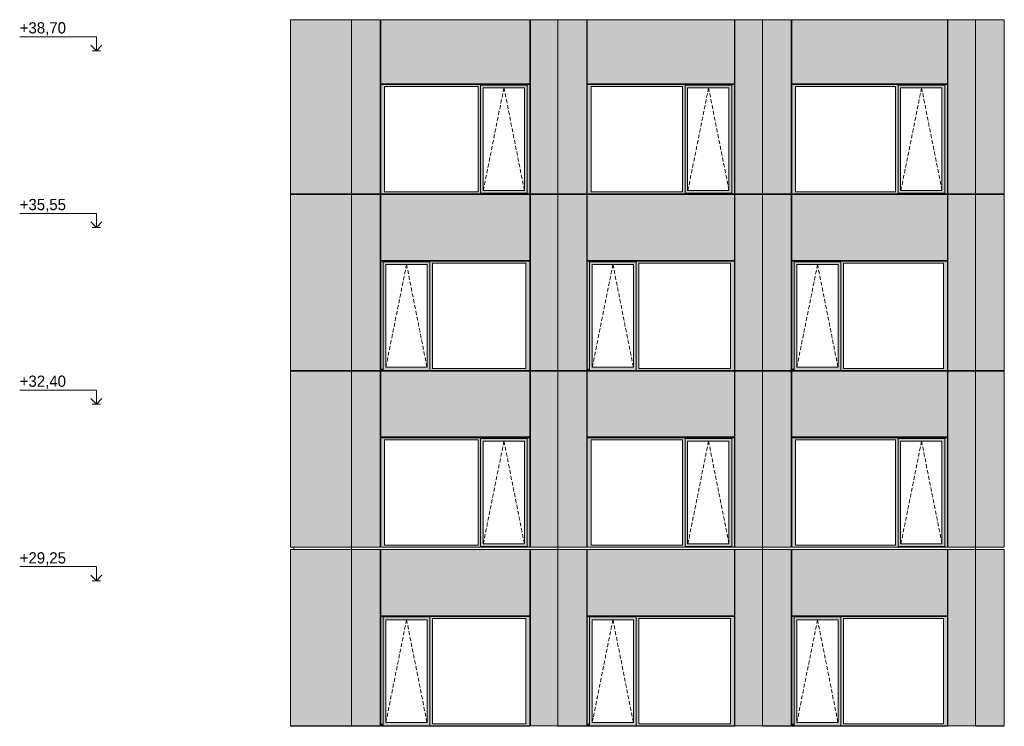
# Model space of a CAD drawing. Header units: millimetres. Extents: x 374857 to 755273, y -2664 to 302042.
# Tile 6 of 48: x 375661 to 393226, y 26653 to 39253. Entities that reach past the tile are written whole.
import ezdxf

# ---------------------------------------------------------------- set-up
doc = ezdxf.new("R2010")
doc.units = ezdxf.units.MM
doc.header["$MEASUREMENT"] = 0
doc.linetypes.add('OO_EOIAAY', pattern=[105.833361, 70.555568, -35.277793])
for name, color, linetype, lineweight in [('0_Ном._пера__1', 7, 'Continuous', 0), ('0_Ном._пера__120', 7, 'Continuous', 0), ('_0 фасадные панели-1_Ном._пера__1', 7, 'Continuous', 0), ('АР-Стены_внешние_.АР_Ном._пера__1', 7, 'Continuous', 0)]:
    doc.layers.add(name, color=color, linetype=linetype, lineweight=lineweight)
doc.layers.add('АР-Стены_внешние_.АР_Ном._пера__214', color=7, linetype='Continuous', lineweight=0, true_color=0xe2eaf1)
doc.styles.add('РЎР“Р•РќР•Р\xa0РР\xa0_РЎРўРР›Р¬_3', font='GOTHIC.TTF')

# ---------------------------------------------------------------- blocks, each defined once
blk = doc.blocks.new('Линейный Размер_1_2', base_point=(377029, 7200))
at = {"layer": '0_Ном._пера__120', "color": 7, "linetype": 'Continuous', "lineweight": 0}
for p, q in [((377029, 38950), (375661, 38950)), ((377029, 38700), (377029, 38950)), ((377029, 38700), (376929, 38800)), ((377029, 38700), (376954, 38700)), ((377129, 38800), (377029, 38700)), ((377029, 38700), (377104, 38700)), ((377029, 35800), (375661, 35800)), ((377029, 35550), (377029, 35800)), ((377029, 35550), (376929, 35650)), ((377029, 35550), (376954, 35550)), ((377129, 35650), (377029, 35550)), ((377029, 35550), (377104, 35550)), ((377029, 32650), (375661, 32650)), ((377029, 32400), (376929, 32500)), ((377029, 32400), (377029, 32650)), ((377129, 32500), (377029, 32400)), ((377029, 32400), (376954, 32400)), ((377029, 32400), (377104, 32400)), ((377029, 29500), (375661, 29500)), ((377029, 29250), (376929, 29350)), ((377029, 29250), (377029, 29500)), ((377129, 29350), (377029, 29250)), ((377029, 29250), (376954, 29250)), ((377029, 29250), (377104, 29250))]:
    blk.add_line(p, q, dxfattribs=at)
at = {"layer": '0_Ном._пера__120', "color": 7, "lineweight": 0, "char_height": 200, "attachment_point": 7, "style": 'РЎР“Р•РќР•Р\xa0РР\xa0_РЎРўРР›Р¬_3'}
for s, insert in [('\\A1;{\\pql;\\fCentury Gothic|b0|i0|c204|p0;\\W1.000000;+38,70}', (375661, 38971)), ('\\A1;{\\pql;\\fCentury Gothic|b0|i0|c204|p0;\\W1.000000;+35,55}', (375661, 35820)), ('\\A1;{\\pql;\\fCentury Gothic|b0|i0|c204|p0;\\W1.000000;+32,40}', (375661, 32670)), ('\\A1;{\\pql;\\fCentury Gothic|b0|i0|c204|p0;\\W1.000000;+29,25}', (375661, 29520))]:
    blk.add_mtext(s, dxfattribs=dict(at, insert=insert))

msp = doc.modelspace()

# ---------------------------------------------------------------- hatches: boundary and pattern name
at = {"layer": '0_Ном._пера__1', "linetype": 'Continuous', "lineweight": 0, "true_color": 0x000000}
for points in [[(382104.268, 38063.439), (382171.742, 38063.439), (383837.195, 38063.439), (383881.687, 38063.439), (383881.687, 38088.439), (384713.419, 38088.439), (384713.419, 38063.439), (384761.655, 38063.439), (384761.655, 38098.439), (382104.268, 38098.439)], [(382171.743, 36183.439), (382171.743, 38063.439), (382104.268, 38063.439), (382104.268, 36183.439)], [(383881.687, 38063.439), (383837.195, 38063.439), (383837.195, 36183.439), (383881.687, 36183.439)], [(383881.687, 38088.439), (383881.687, 38038.439), (383927.381, 38038.439), (384663.983, 38038.439), (384713.419, 38038.439), (384713.419, 38088.439)], [(383881.687, 38038.439), (383881.687, 36208.439), (383927.381, 36208.439), (383927.381, 38038.439)], [(384713.419, 38038.439), (384664.731, 38038.439), (384664.731, 36208.439), (384713.419, 36208.439)], [(384713.419, 36183.439), (384761.655, 36183.439), (384761.655, 38063.439), (384713.419, 38063.439)], [(385786.321, 38063.439), (385853.795, 38063.439), (387487.193, 38063.439), (387531.686, 38063.439), (387531.686, 38088.439), (388363.418, 38088.439), (388363.418, 38063.439), (388411.654, 38063.439), (388411.654, 38098.439), (385786.321, 38098.439)], [(385853.795, 36183.439), (385853.795, 38063.439), (385786.321, 38063.439), (385786.321, 36183.439)], [(387531.686, 38063.439), (387487.193, 38063.439), (387487.193, 36183.439), (387531.686, 36183.439)], [(387531.686, 38088.439), (387531.686, 38038.439), (387577.379, 38038.439), (388313.981, 38038.439), (388363.418, 38038.439), (388363.418, 38088.439)], [(387531.686, 38038.439), (387531.686, 36208.439), (387577.379, 36208.439), (387577.379, 38038.439)], [(388363.418, 38038.439), (388314.73, 38038.439), (388314.73, 36208.439), (388363.418, 36208.439)], [(388363.418, 36183.439), (388411.654, 36183.439), (388411.654, 38063.439), (388363.418, 38063.439)], [(389436.319, 38063.439), (389503.793, 38063.439), (391287.147, 38063.439), (391331.64, 38063.439), (391331.64, 38088.439), (392163.371, 38088.439), (392163.371, 38063.439), (392211.607, 38063.439), (392211.607, 38098.439), (389436.319, 38098.439)], [(389503.793, 36183.439), (389503.793, 38063.439), (389436.319, 38063.439), (389436.319, 36183.439)], [(391331.64, 38063.439), (391287.147, 38063.439), (391287.147, 36183.439), (391331.64, 36183.439)], [(391331.64, 38088.439), (391331.64, 38038.439), (391377.333, 38038.439), (392113.935, 38038.439), (392163.371, 38038.439), (392163.371, 38088.439)], [(391331.64, 38038.439), (391331.64, 36208.439), (391377.333, 36208.439), (391377.333, 38038.439)], [(392163.371, 38038.439), (392114.684, 38038.439), (392114.684, 36208.439), (392163.371, 36208.439)], [(392163.371, 36183.439), (392211.607, 36183.439), (392211.607, 38063.439), (392163.371, 38063.439)], [(383881.687, 36208.439), (383881.687, 36158.439), (384713.419, 36158.439), (384713.419, 36208.439), (384663.983, 36208.439), (383927.381, 36208.439)], [(387531.686, 36208.439), (387531.686, 36158.439), (388363.418, 36158.439), (388363.418, 36208.439), (388313.981, 36208.439), (387577.379, 36208.439)], [(391331.64, 36208.439), (391331.64, 36158.439), (392163.371, 36158.439), (392163.371, 36208.439), (392113.935, 36208.439), (391377.333, 36208.439)], [(382171.742, 36183.439), (382104.268, 36183.439), (382104.268, 36148.439), (384761.655, 36148.439), (384761.655, 36183.439), (384713.419, 36183.439), (384713.419, 36158.439), (383881.687, 36158.439), (383881.687, 36183.439), (383837.195, 36183.439)], [(385853.795, 36183.439), (385786.321, 36183.439), (385786.321, 36148.439), (388411.654, 36148.439), (388411.654, 36183.439), (388363.418, 36183.439), (388363.418, 36158.439), (387531.686, 36158.439), (387531.686, 36183.439), (387487.193, 36183.439)], [(389503.793, 36183.439), (389436.319, 36183.439), (389436.319, 36148.439), (392211.607, 36148.439), (392211.607, 36183.439), (392163.371, 36183.439), (392163.371, 36158.439), (391331.64, 36158.439), (391331.64, 36183.439), (391287.147, 36183.439)], [(384761.655, 34948.362), (382104.268, 34948.362), (382104.268, 34913.362), (382147.024, 34913.362), (382147.024, 34938.362), (382978.756, 34938.362), (382978.756, 34913.362), (383026.992, 34913.362), (384692.444, 34913.362), (384761.655, 34913.362)], [(382147.024, 33033.362), (382147.024, 34913.362), (382104.268, 34913.362), (382104.268, 33033.362)], [(382147.024, 34938.362), (382147.024, 34888.362), (382192.718, 34888.362), (382929.319, 34888.362), (382978.756, 34888.362), (382978.756, 34938.362)], [(382147.024, 34888.362), (382147.024, 33058.362), (382192.718, 33058.362), (382192.718, 34888.362)], [(382978.756, 34888.362), (382930.068, 34888.362), (382930.068, 33058.362), (382978.756, 33058.362)], [(382978.756, 34913.362), (382978.756, 33033.362), (383026.992, 33033.362), (383026.992, 34913.362)], [(384692.444, 33033.362), (384761.655, 33033.362), (384761.655, 34913.362), (384692.444, 34913.362)], [(388411.654, 34948.362), (385786.321, 34948.362), (385786.321, 34913.362), (385829.077, 34913.362), (385829.077, 34938.362), (386660.808, 34938.362), (386660.808, 34913.362), (386709.044, 34913.362), (388342.443, 34913.362), (388411.654, 34913.362)], [(385829.077, 33033.362), (385829.077, 34913.362), (385786.321, 34913.362), (385786.321, 33033.362)], [(385829.077, 34938.362), (385829.077, 34888.362), (385874.77, 34888.362), (386611.372, 34888.362), (386660.808, 34888.362), (386660.808, 34938.362)], [(385829.077, 34888.362), (385829.077, 33058.362), (385874.77, 33058.362), (385874.77, 34888.362)], [(386660.808, 34888.362), (386612.12, 34888.362), (386612.12, 33058.362), (386660.808, 33058.362)], [(386660.808, 34913.362), (386660.808, 33033.362), (386709.044, 33033.362), (386709.044, 34913.362)], [(388342.443, 33033.362), (388411.654, 33033.362), (388411.654, 34913.362), (388342.443, 34913.362)], [(392211.607, 34948.362), (389436.319, 34948.362), (389436.319, 34913.362), (389479.075, 34913.362), (389479.075, 34938.362), (390310.806, 34938.362), (390310.806, 34913.362), (390359.042, 34913.362), (392142.396, 34913.362), (392211.607, 34913.362)], [(389479.075, 33033.362), (389479.075, 34913.362), (389436.319, 34913.362), (389436.319, 33033.362)], [(389479.075, 34938.362), (389479.075, 34888.362), (389524.768, 34888.362), (390261.37, 34888.362), (390310.806, 34888.362), (390310.806, 34938.362)], [(389479.075, 34888.362), (389479.075, 33058.362), (389524.768, 33058.362), (389524.768, 34888.362)], [(390310.806, 34888.362), (390262.119, 34888.362), (390262.119, 33058.362), (390310.806, 33058.362)], [(390310.806, 34913.362), (390310.806, 33033.362), (390359.042, 33033.362), (390359.042, 34913.362)], [(392142.396, 33033.362), (392211.607, 33033.362), (392211.607, 34913.362), (392142.396, 34913.362)], [(382104.268, 33033.362), (382104.268, 32998.362), (382112.719, 32998.362), (382147.024, 32998.362), (382147.024, 33033.362)], [(382147.024, 33058.362), (382147.024, 32998.362), (382978.756, 32998.362), (382978.756, 33058.362), (382929.319, 33058.362), (382192.718, 33058.362)], [(382978.756, 33033.362), (382978.756, 32998.362), (384751.78, 32998.362), (384761.655, 32998.362), (384761.655, 33033.362), (384692.444, 33033.362), (383026.992, 33033.362)], [(385786.321, 33033.362), (385786.321, 32998.362), (385794.772, 32998.362), (385829.077, 32998.362), (385829.077, 33033.362)], [(385829.077, 33058.362), (385829.077, 32998.362), (386660.808, 32998.362), (386660.808, 33058.362), (386611.372, 33058.362), (385874.77, 33058.362)], [(386660.808, 33033.362), (386660.808, 32998.362), (388401.778, 32998.362), (388411.654, 32998.362), (388411.654, 33033.362), (388342.443, 33033.362), (386709.044, 33033.362)], [(389436.319, 33033.362), (389436.319, 32998.362), (389444.77, 32998.362), (389479.075, 32998.362), (389479.075, 33033.362)], [(389479.075, 33058.362), (389479.075, 32998.362), (390310.806, 32998.362), (390310.806, 33058.362), (390261.37, 33058.362), (389524.768, 33058.362)], [(390310.806, 33033.362), (390310.806, 32998.362), (392201.732, 32998.362), (392211.607, 32998.362), (392211.607, 33033.362), (392142.396, 33033.362), (390359.042, 33033.362)], [(384761.655, 31798.362), (382104.268, 31798.362), (382104.268, 31763.362), (382171.742, 31763.362), (383837.195, 31763.362), (383881.687, 31763.362), (383881.687, 31788.362), (384713.419, 31788.362), (384713.419, 31763.362), (384761.655, 31763.362)], [(388411.654, 31798.362), (385786.321, 31798.362), (385786.321, 31763.362), (385853.795, 31763.362), (387487.193, 31763.362), (387531.686, 31763.362), (387531.686, 31788.362), (388363.418, 31788.362), (388363.418, 31763.362), (388411.654, 31763.362)], [(392211.607, 31798.362), (389436.319, 31798.362), (389436.319, 31763.362), (389503.793, 31763.362), (391287.147, 31763.362), (391331.64, 31763.362), (391331.64, 31788.362), (392163.371, 31788.362), (392163.371, 31763.362), (392211.607, 31763.362)], [(382171.742, 31763.362), (382104.268, 31763.362), (382104.268, 29883.362), (382171.742, 29883.362)], [(383881.687, 31763.362), (383837.195, 31763.362), (383837.195, 29883.362), (383881.687, 29883.362)], [(383881.687, 31788.362), (383881.687, 31738.362), (383927.381, 31738.362), (384663.983, 31738.362), (384713.419, 31738.362), (384713.419, 31788.362)], [(383881.687, 31738.362), (383881.687, 29908.362), (383927.381, 29908.362), (383927.381, 31738.362)], [(384713.419, 31738.362), (384664.731, 31738.362), (384664.731, 29908.362), (384713.419, 29908.362)], [(384713.419, 29883.362), (384761.655, 29883.362), (384761.655, 31763.362), (384713.419, 31763.362)], [(385853.795, 31763.362), (385786.321, 31763.362), (385786.321, 29883.362), (385853.795, 29883.362)], [(387531.686, 31763.362), (387487.193, 31763.362), (387487.193, 29883.362), (387531.686, 29883.362)], [(387531.686, 31788.362), (387531.686, 31738.362), (387577.379, 31738.362), (388313.981, 31738.362), (388363.418, 31738.362), (388363.418, 31788.362)], [(387531.686, 31738.362), (387531.686, 29908.362), (387577.379, 29908.362), (387577.379, 31738.362)], [(388363.418, 31738.362), (388314.73, 31738.362), (388314.73, 29908.362), (388363.418, 29908.362)], [(388363.418, 29883.362), (388411.654, 29883.362), (388411.654, 31763.362), (388363.418, 31763.362)], [(389503.793, 31763.362), (389436.319, 31763.362), (389436.319, 29883.362), (389503.793, 29883.362)], [(391331.64, 31763.362), (391287.147, 31763.362), (391287.147, 29883.362), (391331.64, 29883.362)], [(391331.64, 31788.362), (391331.64, 31738.362), (391377.333, 31738.362), (392113.935, 31738.362), (392163.371, 31738.362), (392163.371, 31788.362)], [(391331.64, 31738.362), (391331.64, 29908.362), (391377.333, 29908.362), (391377.333, 31738.362)], [(392163.371, 31738.362), (392114.684, 31738.362), (392114.684, 29908.362), (392163.371, 29908.362)], [(392163.371, 29883.362), (392211.607, 29883.362), (392211.607, 31763.362), (392163.371, 31763.362)], [(382104.268, 29883.362), (382104.268, 29848.362), (384761.655, 29848.362), (384761.655, 29883.362), (384713.419, 29883.362), (384713.419, 29858.362), (383881.687, 29858.362), (383881.687, 29883.362), (383837.195, 29883.362), (382171.742, 29883.362)], [(383927.381, 29908.362), (383881.687, 29908.362), (383881.687, 29858.362), (384713.419, 29858.362), (384713.419, 29908.362), (384663.983, 29908.362)], [(385786.321, 29883.362), (385786.321, 29848.362), (388411.654, 29848.362), (388411.654, 29883.362), (388363.418, 29883.362), (388363.418, 29858.362), (387531.686, 29858.362), (387531.686, 29883.362), (387487.193, 29883.362), (385853.795, 29883.362)], [(387577.379, 29908.362), (387531.686, 29908.362), (387531.686, 29858.362), (388363.418, 29858.362), (388363.418, 29908.362), (388313.981, 29908.362)], [(389436.319, 29883.362), (389436.319, 29848.362), (392211.607, 29848.362), (392211.607, 29883.362), (392163.371, 29883.362), (392163.371, 29858.362), (391331.64, 29858.362), (391331.64, 29883.362), (391287.147, 29883.362), (389503.793, 29883.362)], [(391377.333, 29908.362), (391331.64, 29908.362), (391331.64, 29858.362), (392163.371, 29858.362), (392163.371, 29908.362), (392113.935, 29908.362)], [(384761.655, 28613.439), (382104.268, 28613.439), (382104.268, 28578.439), (382147.024, 28578.439), (382147.024, 28603.439), (382978.756, 28603.439), (382978.756, 28578.439), (383026.992, 28578.439), (384692.444, 28578.439), (384761.655, 28578.439)], [(382147.024, 26698.439), (382147.024, 28578.439), (382104.268, 28578.439), (382104.268, 26698.439)], [(382147.024, 28603.439), (382147.024, 28553.439), (382192.718, 28553.439), (382929.319, 28553.439), (382978.756, 28553.439), (382978.756, 28603.439)], [(382147.024, 28553.439), (382147.024, 26723.439), (382192.718, 26723.439), (382192.718, 28553.439)], [(382978.756, 28553.439), (382930.068, 28553.439), (382930.068, 26723.439), (382978.756, 26723.439)], [(382978.756, 28578.439), (382978.756, 26698.439), (383026.992, 26698.439), (383026.992, 28578.439)], [(384692.444, 26698.439), (384761.655, 26698.439), (384761.655, 28578.439), (384692.444, 28578.439)], [(388411.654, 28613.439), (385786.321, 28613.439), (385786.321, 28578.439), (385829.077, 28578.439), (385829.077, 28603.439), (386660.808, 28603.439), (386660.808, 28578.439), (386709.044, 28578.439), (388342.443, 28578.439), (388411.654, 28578.439)], [(385829.077, 26698.439), (385829.077, 28578.439), (385786.321, 28578.439), (385786.321, 26698.439)], [(385829.077, 28603.439), (385829.077, 28553.439), (385874.77, 28553.439), (386611.372, 28553.439), (386660.808, 28553.439), (386660.808, 28603.439)], [(385829.077, 28553.439), (385829.077, 26723.439), (385874.77, 26723.439), (385874.77, 28553.439)], [(386660.808, 28553.439), (386612.12, 28553.439), (386612.12, 26723.439), (386660.808, 26723.439)], [(386660.808, 28578.439), (386660.808, 26698.439), (386709.044, 26698.439), (386709.044, 28578.439)], [(388342.443, 26698.439), (388411.654, 26698.439), (388411.654, 28578.439), (388342.443, 28578.439)], [(392211.607, 28613.439), (389436.319, 28613.439), (389436.319, 28578.439), (389479.075, 28578.439), (389479.075, 28603.439), (390310.806, 28603.439), (390310.806, 28578.439), (390359.042, 28578.439), (392142.396, 28578.439), (392211.607, 28578.439)], [(389479.075, 26698.439), (389479.075, 28578.439), (389436.319, 28578.439), (389436.319, 26698.439)], [(389479.075, 28603.439), (389479.075, 28553.439), (389524.768, 28553.439), (390261.37, 28553.439), (390310.806, 28553.439), (390310.806, 28603.439)], [(389479.075, 28553.439), (389479.075, 26723.439), (389524.768, 26723.439), (389524.768, 28553.439)], [(390310.806, 28553.439), (390262.119, 28553.439), (390262.119, 26723.439), (390310.806, 26723.439)], [(390310.806, 28578.439), (390310.806, 26698.439), (390359.042, 26698.439), (390359.042, 28578.439)], [(392142.396, 26698.439), (392211.607, 26698.439), (392211.607, 28578.439), (392142.396, 28578.439)], [(382147.024, 26723.439), (382147.024, 26663.439), (382978.756, 26663.439), (382978.756, 26723.439), (382929.319, 26723.439), (382192.718, 26723.439)], [(385829.077, 26723.439), (385829.077, 26663.439), (386660.808, 26663.439), (386660.808, 26723.439), (386611.372, 26723.439), (385874.77, 26723.439)], [(389479.075, 26723.439), (389479.075, 26663.439), (390310.806, 26663.439), (390310.806, 26723.439), (390261.37, 26723.439), (389524.768, 26723.439)], [(382104.268, 26698.439), (382104.268, 26663.439), (382112.719, 26663.439), (382147.024, 26663.439), (382147.024, 26698.439)], [(382978.756, 26698.439), (382978.756, 26663.439), (384751.78, 26663.439), (384761.655, 26663.439), (384761.655, 26698.439), (384692.444, 26698.439), (383026.992, 26698.439)], [(385786.321, 26698.439), (385786.321, 26663.439), (385794.772, 26663.439), (385829.077, 26663.439), (385829.077, 26698.439)], [(386660.808, 26698.439), (386660.808, 26663.439), (388401.778, 26663.439), (388411.654, 26663.439), (388411.654, 26698.439), (388342.443, 26698.439), (386709.044, 26698.439)], [(389436.319, 26698.439), (389436.319, 26663.439), (389444.77, 26663.439), (389479.075, 26663.439), (389479.075, 26698.439)], [(390310.806, 26698.439), (390310.806, 26663.439), (392201.732, 26663.439), (392211.607, 26663.439), (392211.607, 26698.439), (392142.396, 26698.439), (390359.042, 26698.439)]]:
    msp.add_hatch(color=18, dxfattribs=at).paths.add_polyline_path(points)
at = {"layer": 'АР-Стены_внешние_.АР_Ном._пера__214', "linetype": 'Continuous', "lineweight": 0, "true_color": 0xe5e8eb}
for points in [[(380491.11, 36148.439), (381581.352, 36148.439), (381581.352, 39253.446), (380491.11, 39253.446)], [(381581.353, 39253.446), (381581.353, 36148.439), (382094.272, 36148.439), (382094.272, 39253.446)], [(382104.268, 38108.439), (384761.654, 38108.439), (384761.654, 39253.446), (382104.268, 39253.446)], [(384771.655, 39253.446), (384771.655, 36148.439), (385263.405, 36148.439), (385263.405, 39253.446)], [(385263.406, 39253.446), (385263.406, 36148.439), (385776.325, 36148.439), (385776.325, 39253.446)], [(385786.321, 38108.439), (388411.653, 38108.439), (388411.653, 39253.446), (385786.321, 39253.446)], [(388421.654, 39253.446), (388421.654, 36148.439), (388913.404, 36148.439), (388913.404, 39253.446)], [(388913.404, 39253.446), (388913.404, 36148.439), (389426.323, 36148.439), (389426.323, 39253.446)], [(389436.319, 38108.439), (392211.606, 38108.439), (392211.606, 39253.446), (389436.319, 39253.446)], [(392221.607, 39253.446), (392221.607, 36148.439), (392713.357, 36148.439), (392713.357, 39253.446)], [(392713.358, 39253.446), (392713.358, 36148.439), (393226.277, 36148.439), (393226.277, 39253.446)], [(380491.11, 32998.362), (381581.352, 32998.362), (381581.352, 36138.286), (380491.11, 36138.286)], [(381581.353, 36138.362), (381581.353, 32998.362), (382094.268, 32998.362), (382094.268, 36138.362)], [(384761.654, 36138.362), (382104.268, 36138.362), (382104.268, 34958.362), (384761.654, 34958.362)], [(384771.655, 36138.286), (384771.655, 32998.362), (385263.405, 32998.362), (385263.405, 36138.286)], [(385263.406, 36138.286), (385263.406, 32998.362), (385776.321, 32998.362), (385776.321, 36138.286)], [(388411.653, 36138.362), (385786.321, 36138.362), (385786.321, 34958.362), (388411.653, 34958.362)], [(388421.654, 36138.286), (388421.654, 32998.362), (388913.404, 32998.362), (388913.404, 36138.286)], [(388913.404, 36138.286), (388913.404, 32998.362), (389426.319, 32998.362), (389426.319, 36138.286)], [(392211.606, 36138.362), (389436.319, 36138.362), (389436.319, 34958.362), (392211.606, 34958.362)], [(392221.607, 36138.286), (392221.607, 32998.362), (392713.357, 32998.362), (392713.357, 36138.286)], [(392713.358, 36138.286), (392713.358, 32998.362), (393226.273, 32998.362), (393226.273, 36138.286)], [(380491.11, 29848.362), (382094.268, 29848.362), (382094.268, 32988.363), (380491.11, 32988.363)], [(381581.353, 29848.362), (382094.268, 29848.362), (382094.268, 32988.363), (381581.353, 32988.363)], [(382104.268, 32988.363), (382104.268, 31812.938), (384761.655, 31812.938), (384761.655, 32988.363)], [(384771.655, 32988.362), (384771.655, 29848.362), (385263.405, 29848.362), (385263.405, 32988.362)], [(385263.406, 29848.362), (385776.321, 29848.362), (385776.321, 32988.363), (385263.406, 32988.363)], [(385786.321, 32988.363), (385786.321, 31812.938), (388411.654, 31812.938), (388411.654, 32988.363)], [(388421.654, 32988.362), (388421.654, 29848.362), (388913.404, 29848.362), (388913.404, 32988.362)], [(388913.404, 29848.362), (389426.319, 29848.362), (389426.319, 32988.363), (388913.404, 32988.363)], [(389436.319, 32988.363), (389436.319, 31812.938), (392211.607, 31812.938), (392211.607, 32988.363)], [(392221.607, 32988.362), (392221.607, 29848.362), (392713.357, 29848.362), (392713.357, 32988.362)], [(392713.358, 29848.362), (393226.273, 29848.362), (393226.273, 32988.363), (392713.358, 32988.363)], [(380491.11, 26663.439), (381581.352, 26663.439), (381581.352, 29803.362), (380491.11, 29803.362)], [(381581.353, 29803.439), (381581.353, 26663.439), (382094.268, 26663.439), (382094.268, 29803.439)], [(384761.654, 29803.439), (382104.268, 29803.439), (382104.268, 28623.439), (384761.654, 28623.439)], [(384771.655, 29803.362), (384771.655, 26663.439), (385263.405, 26663.439), (385263.405, 29803.362)], [(385263.406, 29803.362), (385263.406, 26663.439), (385776.321, 26663.439), (385776.321, 29803.362)], [(388411.653, 29803.439), (385786.321, 29803.439), (385786.321, 28623.439), (388411.653, 28623.439)], [(388421.654, 29803.362), (388421.654, 26663.439), (388913.404, 26663.439), (388913.404, 29803.362)], [(388913.404, 29803.362), (388913.404, 26663.439), (389426.319, 26663.439), (389426.319, 29803.362)], [(392211.606, 29803.439), (389436.319, 29803.439), (389436.319, 28623.439), (392211.606, 28623.439)], [(392221.607, 29803.362), (392221.607, 26663.439), (392713.357, 26663.439), (392713.357, 29803.362)], [(392713.358, 29803.362), (392713.358, 26663.439), (393226.273, 26663.439), (393226.273, 29803.362)]]:
    msp.add_hatch(color=254, dxfattribs=at).paths.add_polyline_path(points)

# ---------------------------------------------------------------- linework, layer by layer
at = {"layer": '0_Ном._пера__120', "color": 7, "linetype": 'OO_EOIAAY', "lineweight": 0}
for p, q in [((384300.507, 38038.439), (383931.486, 36208.439)), ((384664.731, 36208.439), (384300.507, 38038.439)), ((387950.506, 38038.439), (387581.485, 36208.439)), ((388314.73, 36208.439), (387950.506, 38038.439)), ((391750.46, 38038.439), (391381.439, 36208.439)), ((392114.684, 36208.439), (391750.46, 38038.439)), ((382562.487, 34888.362), (382193.466, 33058.362)), ((382926.711, 33058.362), (382562.487, 34888.362)), ((386244.539, 34888.362), (385875.519, 33058.362)), ((386608.763, 33058.362), (386244.539, 34888.362)), ((389894.537, 34888.362), (389525.517, 33058.362)), ((390258.761, 33058.362), (389894.537, 34888.362)), ((384300.507, 31738.362), (383931.486, 29908.362)), ((384664.731, 29908.362), (384300.507, 31738.362)), ((387950.506, 31738.362), (387581.485, 29908.362)), ((388314.73, 29908.362), (387950.506, 31738.362)), ((391750.46, 31738.362), (391381.439, 29908.362)), ((392114.684, 29908.362), (391750.46, 31738.362)), ((382562.487, 28553.439), (382193.466, 26723.439)), ((382926.711, 26723.439), (382562.487, 28553.439)), ((386244.539, 28553.439), (385875.519, 26723.439)), ((386608.763, 26723.439), (386244.539, 28553.439)), ((389894.537, 28553.439), (389525.517, 26723.439)), ((390258.761, 26723.439), (389894.537, 28553.439))]:
    msp.add_line(p, q, dxfattribs=at)
at = {"layer": '_0 фасадные панели-1_Ном._пера__1', "color": 7, "linetype": 'Continuous', "lineweight": 0}
for p, q in [((382094.272, 39253.446), (380491.11, 39253.446)), ((380491.11, 39253.446), (380491.11, 36148.439)), ((381581.352, 36148.439), (381581.352, 39253.446)), ((382104.268, 38108.439), (382104.268, 39253.446)), ((384761.654, 39253.446), (382104.268, 39253.446)), ((384761.654, 38108.439), (384761.654, 39253.446)), ((384771.658, 36148.439), (384771.658, 39253.446)), ((385263.405, 39253.446), (384771.659, 39253.446)), ((385263.405, 36148.439), (385263.405, 39253.446)), ((385263.405, 39253.446), (385263.405, 36148.439)), ((385776.325, 39253.446), (385263.406, 39253.446)), ((385786.321, 38108.439), (385786.321, 39253.446)), ((388411.653, 39253.446), (385786.321, 39253.446)), ((388411.653, 38108.439), (388411.653, 39253.446)), ((388421.656, 36148.439), (388421.656, 39253.446)), ((388913.404, 39253.446), (388421.658, 39253.446)), ((388913.403, 36148.439), (388913.403, 39253.446)), ((389426.323, 39253.446), (388913.404, 39253.446)), ((388913.404, 39253.446), (388913.404, 36148.439)), ((389436.319, 38108.439), (389436.319, 39253.446)), ((392211.606, 39253.446), (389436.319, 39253.446)), ((392211.606, 38108.439), (392211.606, 39253.446)), ((392221.61, 36148.439), (392221.61, 39253.446)), ((392713.357, 39253.446), (392221.612, 39253.446)), ((392713.357, 36148.439), (392713.357, 39253.446)), ((392713.357, 39253.446), (392713.357, 36148.439)), ((393226.277, 39253.446), (392713.358, 39253.446)), ((382094.272, 36148.439), (380491.11, 36148.439)), ((382094.268, 36138.362), (380491.11, 36138.362)), ((380491.11, 36138.286), (380491.11, 32998.362)), ((381581.352, 32998.362), (381581.352, 36138.286)), ((382094.268, 36138.362), (381581.353, 36138.362)), ((384761.655, 36138.362), (382104.268, 36138.362)), ((382104.268, 34958.362), (382104.268, 36138.362)), ((384754.168, 36148.439), (384761.654, 36148.439)), ((384761.654, 34958.362), (384761.654, 36138.362)), ((385263.405, 36148.439), (384771.655, 36148.439)), ((385261.668, 36138.362), (384771.655, 36138.362)), ((385776.325, 36148.439), (385263.405, 36148.439)), ((385263.405, 32998.362), (385263.405, 36138.286)), ((385263.405, 36138.286), (385263.405, 32998.362)), ((385776.321, 36138.362), (385263.406, 36138.362)), ((388411.654, 36138.362), (385786.321, 36138.362)), ((385786.321, 34958.362), (385786.321, 36138.362)), ((388404.167, 36148.439), (388411.653, 36148.439)), ((388411.653, 34958.362), (388411.653, 36138.362)), ((388913.404, 36148.439), (388421.654, 36148.439)), ((388911.667, 36138.362), (388421.654, 36138.362)), ((389426.323, 36148.439), (388913.403, 36148.439)), ((388913.403, 32998.362), (388913.403, 36138.286)), ((389426.319, 36138.362), (388913.404, 36138.362)), ((388913.404, 36138.286), (388913.404, 32998.362)), ((392211.607, 36138.362), (389436.319, 36138.362)), ((389436.319, 34958.362), (389436.319, 36138.362)), ((392204.121, 36148.439), (392211.606, 36148.439)), ((392211.606, 34958.362), (392211.606, 36138.362)), ((392713.357, 36148.439), (392221.607, 36148.439)), ((392711.621, 36138.362), (392221.607, 36138.362)), ((393226.277, 36148.439), (392713.357, 36148.439)), ((392713.357, 32998.362), (392713.357, 36138.286)), ((392713.357, 36138.286), (392713.357, 32998.362)), ((393226.273, 36138.362), (392713.358, 36138.362)), ((382094.268, 32998.362), (380491.11, 32998.362)), ((380491.11, 32988.363), (380491.11, 29848.362)), ((382094.268, 32988.363), (380491.11, 32988.363)), ((381581.353, 29803.362), (381581.353, 32998.362)), ((382094.268, 29848.362), (382094.268, 32988.363)), ((384751.78, 32998.362), (382104.268, 32998.362)), ((382104.268, 31812.938), (382104.268, 32988.363)), ((384761.655, 32988.363), (382104.268, 32988.363)), ((384754.168, 32998.362), (384761.654, 32998.362)), ((384761.655, 31812.938), (384761.655, 32988.363)), ((385263.404, 32998.362), (384771.655, 32998.362)), ((385263.405, 32988.362), (384771.655, 32988.362)), ((384771.655, 29848.362), (384771.655, 32988.362)), ((385263.405, 32993.435), (385263.405, 29848.362)), ((385776.321, 32998.362), (385263.406, 32998.362)), ((385263.406, 29848.362), (385263.406, 32993.435)), ((385776.321, 32988.363), (385263.406, 32988.363)), ((385776.321, 29848.362), (385776.321, 32988.363)), ((388401.778, 32998.362), (385786.321, 32998.362)), ((385786.321, 31812.938), (385786.321, 32988.363)), ((388411.654, 32988.363), (385786.321, 32988.363)), ((388404.167, 32998.362), (388411.653, 32998.362)), ((388411.654, 31812.938), (388411.654, 32988.363)), ((388913.403, 32998.362), (388421.654, 32998.362)), ((388913.404, 32988.362), (388421.654, 32988.362)), ((388421.654, 29848.362), (388421.654, 32988.362)), ((389426.319, 32998.362), (388913.404, 32998.362)), ((388913.404, 29848.362), (388913.404, 32993.435)), ((388913.404, 32993.435), (388913.404, 29848.362)), ((389426.319, 32988.363), (388913.404, 32988.363)), ((389426.319, 29848.362), (389426.319, 32988.363)), ((392201.732, 32998.362), (389436.319, 32998.362)), ((389436.319, 31812.938), (389436.319, 32988.363)), ((392211.607, 32988.363), (389436.319, 32988.363)), ((392204.121, 32998.362), (392211.606, 32998.362)), ((392211.607, 31812.938), (392211.607, 32988.363)), ((392713.357, 32998.362), (392221.607, 32998.362)), ((392713.357, 32988.362), (392221.607, 32988.362)), ((392221.607, 29848.362), (392221.607, 32988.362)), ((392713.357, 32993.435), (392713.357, 29848.362)), ((393226.273, 32998.362), (392713.358, 32998.362)), ((392713.358, 29848.362), (392713.358, 32993.435)), ((393226.273, 32988.363), (392713.358, 32988.363)), ((393226.273, 29848.362), (393226.273, 32988.363)), ((384761.655, 31812.938), (382104.268, 31812.938)), ((388411.654, 31812.938), (385786.321, 31812.938)), ((392211.607, 31812.938), (389436.319, 31812.938)), ((382094.268, 29848.362), (380491.11, 29848.362)), ((382094.268, 29803.439), (380491.11, 29803.439)), ((380491.11, 29803.362), (380491.11, 26663.439)), ((381581.352, 26663.439), (381581.352, 29803.362)), ((381748.31, 29848.362), (381581.353, 29848.362)), ((382094.268, 29803.439), (381581.353, 29803.439)), ((382094.268, 29848.362), (381748.31, 29848.362)), ((384761.655, 29803.439), (382104.268, 29803.439)), ((382104.268, 28623.439), (382104.268, 29803.439)), ((384761.654, 28623.439), (384761.654, 29803.439)), ((385263.405, 29848.362), (384771.655, 29848.362)), ((385261.668, 29803.439), (384771.655, 29803.439)), ((385263.405, 26663.439), (385263.405, 29803.362)), ((385263.405, 29803.362), (385263.405, 26663.439)), ((385430.362, 29848.362), (385263.406, 29848.362)), ((385776.321, 29803.439), (385263.406, 29803.439)), ((385776.321, 29848.362), (385430.362, 29848.362)), ((388411.654, 29803.439), (385786.321, 29803.439)), ((385786.321, 28623.439), (385786.321, 29803.439)), ((388411.653, 28623.439), (388411.653, 29803.439)), ((388913.404, 29848.362), (388421.654, 29848.362)), ((388911.667, 29803.439), (388421.654, 29803.439)), ((388913.403, 26663.439), (388913.403, 29803.362)), ((389080.36, 29848.362), (388913.404, 29848.362)), ((389426.319, 29803.439), (388913.404, 29803.439)), ((388913.404, 29803.362), (388913.404, 26663.439)), ((389426.319, 29848.362), (389080.36, 29848.362)), ((392211.607, 29803.439), (389436.319, 29803.439)), ((389436.319, 28623.439), (389436.319, 29803.439)), ((392211.606, 28623.439), (392211.606, 29803.439)), ((392713.357, 29848.362), (392221.607, 29848.362)), ((392711.621, 29803.439), (392221.607, 29803.439)), ((392713.357, 26663.439), (392713.357, 29803.362)), ((392713.357, 29803.362), (392713.357, 26663.439)), ((392880.315, 29848.362), (392713.358, 29848.362)), ((393226.273, 29803.439), (392713.358, 29803.439)), ((393226.273, 29848.362), (392880.315, 29848.362)), ((382094.268, 26663.439), (380491.11, 26663.439)), ((382094.268, 26653.439), (380491.11, 26653.439)), ((384751.78, 26663.439), (382104.268, 26663.439)), ((384761.655, 26653.439), (382104.268, 26653.439)), ((384754.168, 26663.439), (384761.654, 26663.439)), ((385263.404, 26663.439), (384771.655, 26663.439)), ((385776.321, 26663.439), (385263.406, 26663.439)), ((385776.321, 26653.439), (385263.406, 26653.439)), ((388401.778, 26663.439), (385786.321, 26663.439)), ((388411.654, 26653.439), (385786.321, 26653.439)), ((388404.167, 26663.439), (388411.653, 26663.439)), ((388913.403, 26663.439), (388421.654, 26663.439)), ((389426.319, 26663.439), (388913.404, 26663.439)), ((389426.319, 26653.439), (388913.404, 26653.439)), ((392201.732, 26663.439), (389436.319, 26663.439)), ((392211.607, 26653.439), (389436.319, 26653.439)), ((392204.121, 26663.439), (392211.606, 26663.439)), ((392713.357, 26663.439), (392221.607, 26663.439)), ((393226.273, 26663.439), (392713.358, 26663.439)), ((393226.273, 26653.439), (392713.358, 26653.439))]:
    msp.add_line(p, q, dxfattribs=at)
at = {"layer": 'АР-Стены_внешние_.АР_Ном._пера__1', "color": 7, "linetype": 'Continuous', "lineweight": 0}
for p, q in [((382094.272, 36148.439), (382094.272, 39253.446)), ((385776.325, 36148.439), (385776.325, 39253.446)), ((389426.323, 36148.439), (389426.323, 39253.446)), ((393226.277, 36148.439), (393226.277, 39253.446)), ((382104.268, 38108.439), (384761.654, 38108.439)), ((382104.268, 38063.439), (382104.268, 38098.439)), ((382104.268, 38098.439), (384761.655, 38098.439)), ((382104.268, 36183.439), (382104.268, 38063.439)), ((382171.743, 38063.439), (382171.743, 36183.439)), ((383837.195, 38063.439), (382171.743, 38063.439)), ((383837.195, 36183.439), (383837.195, 38063.439)), ((384713.419, 38088.439), (383881.687, 38088.439)), ((383881.687, 38088.439), (383881.687, 38063.439)), ((383881.687, 38063.439), (383881.687, 36183.439)), ((383927.381, 38038.439), (383927.381, 36208.439)), ((383928.129, 38038.439), (383927.381, 38038.439)), ((383928.129, 38038.439), (384664.731, 38038.439)), ((384664.731, 38038.439), (384664.731, 36208.439)), ((384713.419, 38088.439), (384713.419, 38038.439)), ((384713.419, 38038.439), (384713.419, 36208.439)), ((384761.655, 38098.439), (384761.655, 38063.439)), ((384761.655, 38063.439), (384761.655, 36183.439)), ((385786.321, 38108.439), (388411.653, 38108.439)), ((385786.321, 38063.439), (385786.321, 38098.439)), ((385786.321, 38098.439), (388411.654, 38098.439)), ((385786.321, 36183.439), (385786.321, 38063.439)), ((385853.795, 38063.439), (385853.795, 36183.439)), ((387487.193, 38063.439), (385853.795, 38063.439)), ((387487.193, 36183.439), (387487.193, 38063.439)), ((388363.418, 38088.439), (387531.686, 38088.439)), ((387531.686, 38088.439), (387531.686, 38063.439)), ((387531.686, 38063.439), (387531.686, 36183.439)), ((387577.379, 38038.439), (387577.379, 36208.439)), ((387578.128, 38038.439), (387577.379, 38038.439)), ((387578.128, 38038.439), (388314.73, 38038.439)), ((388314.73, 38038.439), (388314.73, 36208.439)), ((388363.418, 38088.439), (388363.418, 38038.439)), ((388363.418, 38038.439), (388363.418, 36208.439)), ((388411.654, 38098.439), (388411.654, 38063.439)), ((388411.654, 38063.439), (388411.654, 36183.439)), ((389436.319, 38108.439), (392211.606, 38108.439)), ((389436.319, 38063.439), (389436.319, 38098.439)), ((389436.319, 38098.439), (392211.607, 38098.439)), ((389436.319, 36183.439), (389436.319, 38063.439)), ((389503.793, 38063.439), (389503.793, 36183.439)), ((391287.147, 38063.439), (389503.793, 38063.439)), ((391287.147, 36183.439), (391287.147, 38063.439)), ((392163.371, 38088.439), (391331.64, 38088.439)), ((391331.64, 38088.439), (391331.64, 38063.439)), ((391331.64, 38063.439), (391331.64, 36183.439)), ((391377.333, 38038.439), (391377.333, 36208.439)), ((391378.082, 38038.439), (391377.333, 38038.439)), ((391378.082, 38038.439), (392114.684, 38038.439)), ((392114.684, 38038.439), (392114.684, 36208.439)), ((392163.371, 38088.439), (392163.371, 38038.439)), ((392163.371, 38038.439), (392163.371, 36208.439)), ((392211.607, 38098.439), (392211.607, 38063.439)), ((392211.607, 38063.439), (392211.607, 36183.439)), ((383927.381, 36208.439), (383928.129, 36208.439)), ((384664.731, 36208.439), (383928.129, 36208.439)), ((384713.419, 36208.439), (384713.419, 36158.439)), ((387577.379, 36208.439), (387578.128, 36208.439)), ((388314.73, 36208.439), (387578.128, 36208.439)), ((388363.418, 36208.439), (388363.418, 36158.439)), ((391377.333, 36208.439), (391378.082, 36208.439)), ((392114.684, 36208.439), (391378.082, 36208.439)), ((392163.371, 36208.439), (392163.371, 36158.439)), ((380552.921, 36148.439), (380552.921, 36138.362)), ((381581.352, 36148.439), (381581.352, 36138.362)), ((382094.268, 36138.362), (382094.268, 32998.362)), ((382104.268, 36148.439), (382104.268, 36183.439)), ((384761.655, 36148.439), (382104.268, 36148.439)), ((382171.743, 36183.439), (383837.195, 36183.439)), ((383881.687, 36183.439), (383881.687, 36158.439)), ((383881.687, 36158.439), (384713.419, 36158.439)), ((384761.655, 36183.439), (384761.655, 36148.439)), ((384771.655, 32998.362), (384771.655, 36138.286)), ((385263.405, 36148.439), (385263.405, 36138.362)), ((385263.405, 36138.362), (385263.405, 36148.439)), ((385776.321, 36138.286), (385776.321, 32998.362)), ((385786.321, 36148.439), (385786.321, 36183.439)), ((388411.654, 36148.439), (385786.321, 36148.439)), ((385853.795, 36183.439), (387487.193, 36183.439)), ((387531.686, 36183.439), (387531.686, 36158.439)), ((387531.686, 36158.439), (388363.418, 36158.439)), ((388411.654, 36183.439), (388411.654, 36148.439)), ((388421.654, 32998.362), (388421.654, 36138.286)), ((388913.403, 36148.439), (388913.403, 36138.362)), ((388913.404, 36138.362), (388913.404, 36148.439)), ((389426.319, 36138.286), (389426.319, 32998.362)), ((389436.319, 36148.439), (389436.319, 36183.439)), ((392211.607, 36148.439), (389436.319, 36148.439)), ((389503.793, 36183.439), (391287.147, 36183.439)), ((391331.64, 36183.439), (391331.64, 36158.439)), ((391331.64, 36158.439), (392163.371, 36158.439)), ((392211.607, 36183.439), (392211.607, 36148.439)), ((392221.607, 32998.362), (392221.607, 36138.286)), ((392713.357, 36148.439), (392713.357, 36138.362)), ((392713.357, 36138.362), (392713.357, 36148.439)), ((393226.273, 36138.286), (393226.273, 32998.362)), ((384761.654, 34958.362), (382104.268, 34958.362)), ((388411.653, 34958.362), (385786.321, 34958.362)), ((392211.606, 34958.362), (389436.319, 34958.362)), ((384761.655, 34948.362), (382104.268, 34948.362)), ((382104.268, 34948.362), (382104.268, 34913.362)), ((382104.268, 34913.362), (382104.268, 33033.362)), ((382147.024, 34938.362), (382978.756, 34938.362)), ((382147.024, 34913.362), (382147.024, 34938.362)), ((382147.024, 34913.362), (382147.024, 33033.362)), ((382192.718, 33058.362), (382192.718, 34888.362)), ((382192.718, 34888.362), (382193.466, 34888.362)), ((382930.068, 34888.362), (382193.466, 34888.362)), ((382930.068, 33058.362), (382930.068, 34888.362)), ((382978.756, 34888.362), (382978.756, 34938.362)), ((382978.756, 33058.362), (382978.756, 34888.362)), ((383026.992, 33033.362), (383026.992, 34913.362)), ((383026.992, 34913.362), (384692.444, 34913.362)), ((384692.444, 34913.362), (384692.444, 33033.362)), ((384761.655, 34913.362), (384761.655, 34948.362)), ((384761.655, 33033.362), (384761.655, 34913.362)), ((388411.654, 34948.362), (385786.321, 34948.362)), ((385786.321, 34948.362), (385786.321, 34913.362)), ((385786.321, 34913.362), (385786.321, 33033.362)), ((385829.077, 34938.362), (386660.808, 34938.362)), ((385829.077, 34913.362), (385829.077, 34938.362)), ((385829.077, 34913.362), (385829.077, 33033.362)), ((385874.77, 33058.362), (385874.77, 34888.362)), ((385874.77, 34888.362), (385875.519, 34888.362)), ((386612.12, 34888.362), (385875.519, 34888.362)), ((386612.12, 33058.362), (386612.12, 34888.362)), ((386660.808, 34888.362), (386660.808, 34938.362)), ((386660.808, 33058.362), (386660.808, 34888.362)), ((386709.044, 33033.362), (386709.044, 34913.362)), ((386709.044, 34913.362), (388342.443, 34913.362)), ((388342.443, 34913.362), (388342.443, 33033.362)), ((388411.654, 34913.362), (388411.654, 34948.362)), ((388411.654, 33033.362), (388411.654, 34913.362)), ((392211.607, 34948.362), (389436.319, 34948.362)), ((389436.319, 34948.362), (389436.319, 34913.362)), ((389436.319, 34913.362), (389436.319, 33033.362)), ((389479.075, 34938.362), (390310.806, 34938.362)), ((389479.075, 34913.362), (389479.075, 34938.362)), ((389479.075, 34913.362), (389479.075, 33033.362)), ((389524.768, 33058.362), (389524.768, 34888.362)), ((389524.768, 34888.362), (389525.517, 34888.362)), ((390262.119, 34888.362), (389525.517, 34888.362)), ((390262.119, 33058.362), (390262.119, 34888.362)), ((390310.806, 34888.362), (390310.806, 34938.362)), ((390310.806, 33058.362), (390310.806, 34888.362)), ((390359.042, 33033.362), (390359.042, 34913.362)), ((390359.042, 34913.362), (392142.396, 34913.362)), ((392142.396, 34913.362), (392142.396, 33033.362)), ((392211.607, 34913.362), (392211.607, 34948.362)), ((392211.607, 33033.362), (392211.607, 34913.362)), ((382104.268, 33033.362), (382104.268, 32998.362)), ((382147.024, 33033.362), (382147.024, 32998.362)), ((382193.466, 33058.362), (382192.718, 33058.362)), ((382193.466, 33058.362), (382930.068, 33058.362)), ((382978.756, 32998.362), (382978.756, 33058.362)), ((384692.444, 33033.362), (383026.992, 33033.362)), ((384761.655, 32998.362), (384761.655, 33033.362)), ((385786.321, 33033.362), (385786.321, 32998.362)), ((385829.077, 33033.362), (385829.077, 32998.362)), ((385875.519, 33058.362), (385874.77, 33058.362)), ((385875.519, 33058.362), (386612.12, 33058.362)), ((386660.808, 32998.362), (386660.808, 33058.362)), ((388342.443, 33033.362), (386709.044, 33033.362)), ((388411.654, 32998.362), (388411.654, 33033.362)), ((389436.319, 33033.362), (389436.319, 32998.362)), ((389479.075, 33033.362), (389479.075, 32998.362)), ((389525.517, 33058.362), (389524.768, 33058.362)), ((389525.517, 33058.362), (390262.119, 33058.362)), ((390310.806, 32998.362), (390310.806, 33058.362)), ((392142.396, 33033.362), (390359.042, 33033.362)), ((392211.607, 32998.362), (392211.607, 33033.362)), ((380552.921, 32998.362), (380552.921, 32988.363)), ((384721.937, 32998.362), (384761.655, 32998.362)), ((385263.406, 32998.362), (385263.406, 32993.435)), ((388371.936, 32998.362), (388411.654, 32998.362)), ((392171.89, 32998.362), (392211.607, 32998.362)), ((392713.358, 32998.362), (392713.358, 32993.435)), ((382104.268, 31798.362), (384761.655, 31798.362)), ((382104.268, 31798.362), (382104.268, 29848.362)), ((384761.655, 31798.362), (384761.655, 31763.362)), ((385786.321, 31798.362), (388411.654, 31798.362)), ((385786.321, 31798.362), (385786.321, 29848.362)), ((388411.654, 31798.362), (388411.654, 31763.362)), ((389436.319, 31798.362), (392211.607, 31798.362)), ((389436.319, 31798.362), (389436.319, 29848.362)), ((392211.607, 31798.362), (392211.607, 31763.362)), ((382171.743, 31763.362), (382171.743, 29883.362)), ((383837.195, 31763.362), (382171.743, 31763.362)), ((383837.195, 29883.362), (383837.195, 31763.362)), ((384713.419, 31788.362), (383881.687, 31788.362)), ((383881.687, 31788.362), (383881.687, 31763.362)), ((383881.687, 31763.362), (383881.687, 29883.362)), ((383927.381, 31738.362), (383927.381, 29908.362)), ((383928.129, 31738.362), (383927.381, 31738.362)), ((383928.129, 31738.362), (384664.731, 31738.362)), ((384664.731, 31738.362), (384664.731, 29908.362)), ((384713.419, 31788.362), (384713.419, 31738.362)), ((384713.419, 31738.362), (384713.419, 29908.362)), ((384761.655, 31763.362), (384761.655, 29883.362)), ((385853.795, 31763.362), (385853.795, 29883.362)), ((387487.193, 31763.362), (385853.795, 31763.362)), ((387487.193, 29883.362), (387487.193, 31763.362)), ((388363.418, 31788.362), (387531.686, 31788.362)), ((387531.686, 31788.362), (387531.686, 31763.362)), ((387531.686, 31763.362), (387531.686, 29883.362)), ((387577.379, 31738.362), (387577.379, 29908.362)), ((387578.128, 31738.362), (387577.379, 31738.362)), ((387578.128, 31738.362), (388314.73, 31738.362)), ((388314.73, 31738.362), (388314.73, 29908.362)), ((388363.418, 31788.362), (388363.418, 31738.362)), ((388363.418, 31738.362), (388363.418, 29908.362)), ((388411.654, 31763.362), (388411.654, 29883.362)), ((389503.793, 31763.362), (389503.793, 29883.362)), ((391287.147, 31763.362), (389503.793, 31763.362)), ((391287.147, 29883.362), (391287.147, 31763.362)), ((392163.371, 31788.362), (391331.64, 31788.362)), ((391331.64, 31788.362), (391331.64, 31763.362)), ((391331.64, 31763.362), (391331.64, 29883.362)), ((391377.333, 31738.362), (391377.333, 29908.362)), ((391378.082, 31738.362), (391377.333, 31738.362)), ((391378.082, 31738.362), (392114.684, 31738.362)), ((392114.684, 31738.362), (392114.684, 29908.362)), ((392163.371, 31788.362), (392163.371, 31738.362)), ((392163.371, 31738.362), (392163.371, 29908.362)), ((392211.607, 31763.362), (392211.607, 29883.362)), ((382171.743, 29883.362), (383837.195, 29883.362)), ((383881.687, 29883.362), (383881.687, 29858.362)), ((383927.381, 29908.362), (383928.129, 29908.362)), ((384664.731, 29908.362), (383928.129, 29908.362)), ((384713.419, 29908.362), (384713.419, 29858.362)), ((384761.655, 29883.362), (384761.655, 29848.362)), ((385853.795, 29883.362), (387487.193, 29883.362)), ((387531.686, 29883.362), (387531.686, 29858.362)), ((387577.379, 29908.362), (387578.128, 29908.362)), ((388314.73, 29908.362), (387578.128, 29908.362)), ((388363.418, 29908.362), (388363.418, 29858.362)), ((388411.654, 29883.362), (388411.654, 29848.362)), ((389503.793, 29883.362), (391287.147, 29883.362)), ((391331.64, 29883.362), (391331.64, 29858.362)), ((391377.333, 29908.362), (391378.082, 29908.362)), ((392114.684, 29908.362), (391378.082, 29908.362)), ((392163.371, 29908.362), (392163.371, 29858.362)), ((392211.607, 29883.362), (392211.607, 29848.362)), ((380552.921, 29848.362), (380552.921, 29803.362)), ((382094.268, 29803.439), (382094.268, 26663.439)), ((384761.655, 29848.362), (382104.268, 29848.362)), ((383881.687, 29858.362), (384713.419, 29858.362)), ((384771.655, 26663.439), (384771.655, 29803.362)), ((385263.405, 29803.362), (385263.405, 29848.362)), ((385776.321, 29803.362), (385776.321, 26663.439)), ((388411.654, 29848.362), (385786.321, 29848.362)), ((387531.686, 29858.362), (388363.418, 29858.362)), ((388421.654, 26663.439), (388421.654, 29803.362)), ((388913.404, 29803.362), (388913.404, 29848.362)), ((389426.319, 29803.362), (389426.319, 26663.439)), ((392211.607, 29848.362), (389436.319, 29848.362)), ((391331.64, 29858.362), (392163.371, 29858.362)), ((392221.607, 26663.439), (392221.607, 29803.362)), ((392713.357, 29803.362), (392713.357, 29848.362)), ((393226.273, 29803.362), (393226.273, 26663.439)), ((384761.654, 28623.439), (382104.268, 28623.439)), ((384761.655, 28613.439), (382104.268, 28613.439)), ((382104.268, 28613.439), (382104.268, 28578.439)), ((382104.268, 28578.439), (382104.268, 26698.439)), ((382147.024, 28603.439), (382978.756, 28603.439)), ((382147.024, 28578.439), (382147.024, 28603.439)), ((382147.024, 28578.439), (382147.024, 26698.439)), ((382192.718, 26723.439), (382192.718, 28553.439)), ((382192.718, 28553.439), (382193.466, 28553.439)), ((382930.068, 28553.439), (382193.466, 28553.439)), ((382930.068, 26723.439), (382930.068, 28553.439)), ((382978.756, 28553.439), (382978.756, 28603.439)), ((382978.756, 26723.439), (382978.756, 28553.439)), ((383026.992, 26698.439), (383026.992, 28578.439)), ((383026.992, 28578.439), (384692.444, 28578.439)), ((384692.444, 28578.439), (384692.444, 26698.439)), ((384761.655, 28578.439), (384761.655, 28613.439)), ((384761.655, 26698.439), (384761.655, 28578.439)), ((388411.653, 28623.439), (385786.321, 28623.439)), ((388411.654, 28613.439), (385786.321, 28613.439)), ((385786.321, 28613.439), (385786.321, 28578.439)), ((385786.321, 28578.439), (385786.321, 26698.439)), ((385829.077, 28603.439), (386660.808, 28603.439)), ((385829.077, 28578.439), (385829.077, 28603.439)), ((385829.077, 28578.439), (385829.077, 26698.439)), ((385874.77, 26723.439), (385874.77, 28553.439)), ((385874.77, 28553.439), (385875.519, 28553.439)), ((386612.12, 28553.439), (385875.519, 28553.439)), ((386612.12, 26723.439), (386612.12, 28553.439)), ((386660.808, 28553.439), (386660.808, 28603.439)), ((386660.808, 26723.439), (386660.808, 28553.439)), ((386709.044, 26698.439), (386709.044, 28578.439)), ((386709.044, 28578.439), (388342.443, 28578.439)), ((388342.443, 28578.439), (388342.443, 26698.439)), ((388411.654, 28578.439), (388411.654, 28613.439)), ((388411.654, 26698.439), (388411.654, 28578.439)), ((392211.606, 28623.439), (389436.319, 28623.439)), ((392211.607, 28613.439), (389436.319, 28613.439)), ((389436.319, 28613.439), (389436.319, 28578.439)), ((389436.319, 28578.439), (389436.319, 26698.439)), ((389479.075, 28603.439), (390310.806, 28603.439)), ((389479.075, 28578.439), (389479.075, 28603.439)), ((389479.075, 28578.439), (389479.075, 26698.439)), ((389524.768, 26723.439), (389524.768, 28553.439)), ((389524.768, 28553.439), (389525.517, 28553.439)), ((390262.119, 28553.439), (389525.517, 28553.439)), ((390262.119, 26723.439), (390262.119, 28553.439)), ((390310.806, 28553.439), (390310.806, 28603.439)), ((390310.806, 26723.439), (390310.806, 28553.439)), ((390359.042, 26698.439), (390359.042, 28578.439)), ((390359.042, 28578.439), (392142.396, 28578.439)), ((392142.396, 28578.439), (392142.396, 26698.439)), ((392211.607, 28578.439), (392211.607, 28613.439)), ((392211.607, 26698.439), (392211.607, 28578.439)), ((382193.466, 26723.439), (382192.718, 26723.439)), ((382193.466, 26723.439), (382930.068, 26723.439)), ((382978.756, 26663.439), (382978.756, 26723.439)), ((385875.519, 26723.439), (385874.77, 26723.439)), ((385875.519, 26723.439), (386612.12, 26723.439)), ((386660.808, 26663.439), (386660.808, 26723.439)), ((389525.517, 26723.439), (389524.768, 26723.439)), ((389525.517, 26723.439), (390262.119, 26723.439)), ((390310.806, 26663.439), (390310.806, 26723.439)), ((380552.921, 26663.439), (380552.921, 26653.439)), ((382104.268, 26698.439), (382104.268, 26663.439)), ((382147.024, 26698.439), (382147.024, 26663.439)), ((384692.444, 26698.439), (383026.992, 26698.439)), ((384721.937, 26663.439), (384761.655, 26663.439)), ((384761.655, 26663.439), (384761.655, 26698.439)), ((385263.405, 26653.439), (385263.405, 26663.439)), ((385263.406, 26663.439), (385263.406, 26658.511)), ((385786.321, 26698.439), (385786.321, 26663.439)), ((385829.077, 26698.439), (385829.077, 26663.439)), ((388342.443, 26698.439), (386709.044, 26698.439)), ((388371.936, 26663.439), (388411.654, 26663.439)), ((388411.654, 26663.439), (388411.654, 26698.439)), ((388913.404, 26663.439), (388913.404, 26653.439)), ((389436.319, 26698.439), (389436.319, 26663.439)), ((389479.075, 26698.439), (389479.075, 26663.439)), ((392142.396, 26698.439), (390359.042, 26698.439)), ((392171.89, 26663.439), (392211.607, 26663.439)), ((392211.607, 26663.439), (392211.607, 26698.439)), ((392713.357, 26653.439), (392713.357, 26663.439)), ((392713.358, 26663.439), (392713.358, 26658.511))]:
    msp.add_line(p, q, dxfattribs=at)

# ---------------------------------------------------------------- block references
at = {"color": 7, "linetype": 'Continuous', "lineweight": 0}
msp.add_blockref('Линейный Размер_1_2', (377029.266, 7200), dxfattribs=at)

doc.saveas('drawing.dxf')
